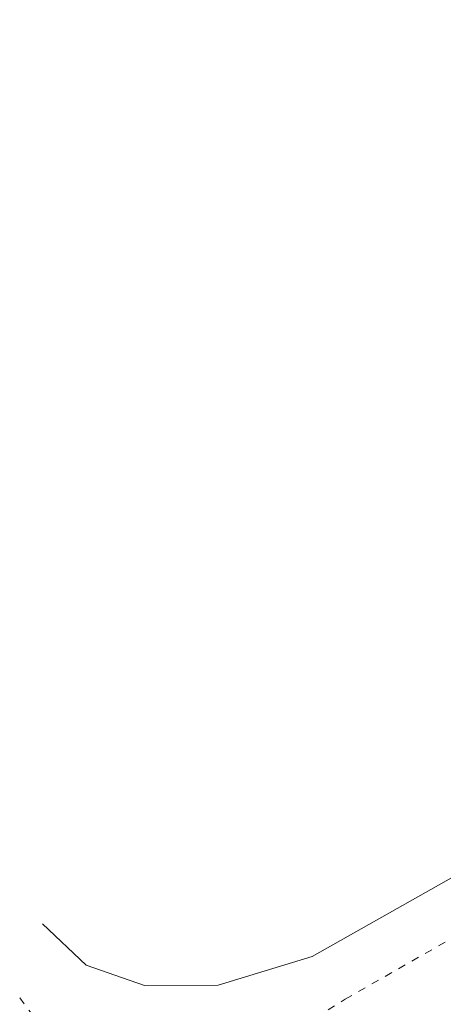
# Model space of a CAD drawing. Header units: metres. Extents: x 238236 to 238555, y 510830 to 510966.
# Tile 7 of 16: x 238273 to 238287, y 510928 to 510960. Entities that reach past the tile are written whole.
import ezdxf

# ---------------------------------------------------------------- set-up
doc = ezdxf.new("R2010")
doc.units = ezdxf.units.M
doc.header["$LTSCALE"] = 0.5
doc.linetypes.add('DGN2', pattern=[1.011498, 0.505749, -0.505749])
doc.layers.add('B-ME-GW-DIJK_KRUIN-G', color=90, linetype='CONTINUOUS', lineweight=18)
doc.layers.add('B-WE-VH-MATERIAALGRENS_ASFALT-G', color=50, linetype='DGN2', lineweight=0)

msp = doc.modelspace()

# ---------------------------------------------------------------- linework, layer by layer
at = {"layer": 'B-ME-GW-DIJK_KRUIN-G'}
msp.add_polyline3d([(238274.079, 510930.281, 9.936), (238275.523, 510928.919, 10.008), (238277.445, 510928.249, 10.1), (238279.876, 510928.257, 10.134), (238282.968, 510929.206, 10.128), (238291.549, 510934.055, 9.83), (238299.948, 510938.889, 9.748), (238307.942, 510943.431, 9.745), (238315.601, 510947.724, 9.715), (238324.161, 510951.939, 9.79), (238332.826, 510956.452, 9.768), (238339.796, 510960.111, 9.745)], dxfattribs=at)
at = {"layer": 'B-WE-VH-MATERIAALGRENS_ASFALT-G'}
msp.add_polyline3d([(238273.331, 510927.848, 10.146), (238275.166, 510925.361, 10.277), (238275.802, 510924.973, 10.305), (238276.497, 510924.705, 10.328), (238277.229, 510924.565, 10.344), (238277.974, 510924.559, 10.353), (238278.709, 510924.687, 10.356), (238279.409, 510924.944, 10.351), (238280.051, 510925.322, 10.339), (238284.06, 510927.8, 10.247), (238292.493, 510932.616, 10.041), (238301.014, 510937.339, 9.927), (238308.97, 510941.742, 9.904), (238316.602, 510945.894, 9.905), (238325.235, 510950.443, 9.914), (238333.808, 510954.889, 9.929), (238341.981, 510959.001, 9.941)], dxfattribs=at)

doc.saveas('drawing.dxf')
